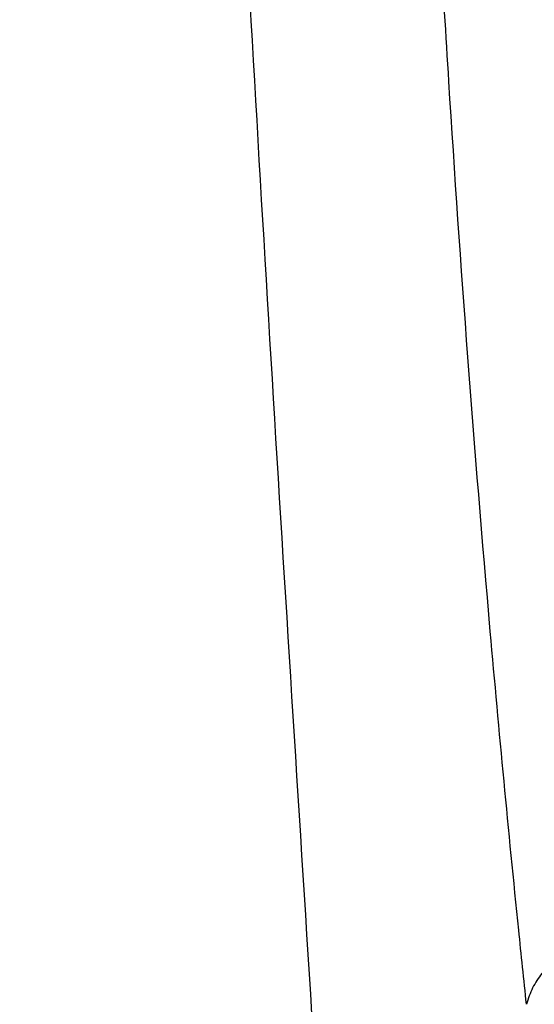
# Model space of a CAD drawing. Header units: millimetres. Extents: x -0.387 to 0.594, y -0.166 to 0.447.
# Tile 103 of 109: x 0.459 to 0.466, y 0.198 to 0.211. Entities that reach past the tile are written whole.
import ezdxf

# ---------------------------------------------------------------- set-up
doc = ezdxf.new("R2010")
doc.units = ezdxf.units.MM
doc.layers.add('FORMAT', color=7, linetype='Continuous')

msp = doc.modelspace()

# ---------------------------------------------------------------- linework, layer by layer
at = {"layer": 'FORMAT', "color": 7, "linetype": 'Continuous', "lineweight": 25}
for points, knots in [([(0.462996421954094, 0.1976952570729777), (0.4626483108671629, 0.2031874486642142), (0.4619519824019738, 0.2141735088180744), (0.4613868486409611, 0.2273063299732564), (0.4611469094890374, 0.2349293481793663), (0.4610831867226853, 0.2369538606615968)], [0, 0, 0, 0, 0.4233642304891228, 0.8468577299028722, 1, 1, 1, 1]), ([(0.4657652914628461, 0.19807749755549), (0.4657316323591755, 0.1983988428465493), (0.4655633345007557, 0.2000055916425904), (0.4651856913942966, 0.2039783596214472), (0.4648186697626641, 0.2088516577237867), (0.464545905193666, 0.2136492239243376), (0.4644478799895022, 0.2160640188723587), (0.4643988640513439, 0.2172714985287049)], [0, 0, 0, 0, 0.050979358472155, 0.2549003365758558, 0.6273466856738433, 0.8136606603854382, 1, 1, 1, 1]), ([(0.3798392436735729, 0.2023414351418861), (0.3809809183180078, 0.2010858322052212), (0.3844165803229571, 0.1973073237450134), (0.3909978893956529, 0.1911718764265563), (0.3999694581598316, 0.1840617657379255), (0.4083745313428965, 0.1784016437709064), (0.4162137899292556, 0.1737018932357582), (0.4231926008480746, 0.1698768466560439), (0.4312125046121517, 0.165907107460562), (0.4396451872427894, 0.1621414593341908), (0.4482555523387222, 0.1586905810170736), (0.4569497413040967, 0.1555336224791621), (0.4628128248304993, 0.1536754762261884), (0.4657485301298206, 0.1527450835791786)], [0, 0, 0, 0, 0.061700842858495, 0.1856774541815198, 0.3106706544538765, 0.4370721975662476, 0.5007903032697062, 0.5850891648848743, 0.6696551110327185, 0.7550418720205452, 0.8407071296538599, 0.9202404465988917, 1, 1, 1, 1]), ([(0.4670289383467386, 0.1992492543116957), (0.4669741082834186, 0.1992345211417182), (0.4668629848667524, 0.1992046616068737), (0.4666128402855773, 0.1990762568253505), (0.4662951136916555, 0.1988472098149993), (0.4660172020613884, 0.1985550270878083), (0.4658346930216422, 0.1982968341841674), (0.4657886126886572, 0.19815120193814), (0.4657652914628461, 0.19807749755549)], [0, 0, 0, 0, 0.0876813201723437, 0.1777026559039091, 0.4568135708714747, 0.7437188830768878, 0.870296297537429, 1, 1, 1, 1])]:
    msp.add_open_spline(points, degree=3, knots=knots, dxfattribs=at)

doc.saveas('drawing.dxf')
